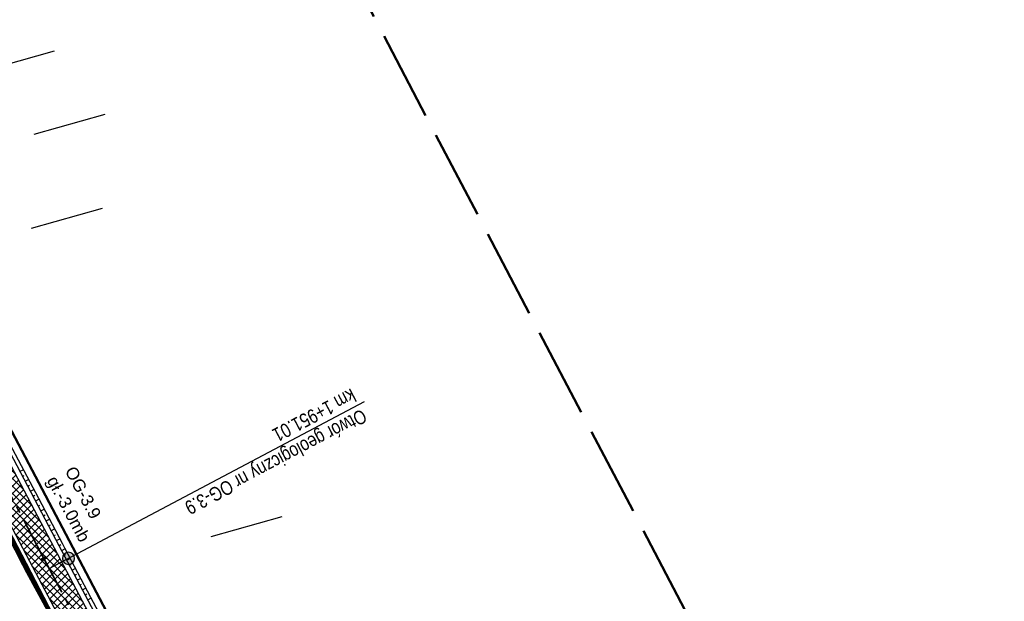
# Model space of a CAD drawing. Header units: metres. Extents: x 7529615 to 7533751, y 5721195 to 5727898.
# Tile 74 of 138: x 7530624 to 7530713, y 5726072 to 5726124. Entities that reach past the tile are written whole.
import ezdxf

# ---------------------------------------------------------------- set-up
doc = ezdxf.new("R2010")
doc.units = ezdxf.units.M
for name, pattern in [('CENTER', [50.8, 31.75, -6.35, 6.35, -6.35]), ('CENTER2', [28.575, 19.05, -3.175, 3.175, -3.175]), ('HIDDEN', [9.525, 6.35, -3.175]), ('L_0_09', [2.5, 2, -0.5])]:
    doc.linetypes.add(name, pattern=pattern)
for name, color, linetype, lineweight, true_color in [('D-hatch-ciag-pieszo-rowerowy', 7, 'Continuous', 13, 0xff9f80), ('D-linia-podzialowa-ZRID', 7, 'Continuous', 50, 0x40ff00), ('D-podzialy-dzialek-etap-III', 7, 'Continuous', 30, 0xff0040), ('zakres-mdcp', 7, 'L_0_09', 50, 0xff05ff)]:
    doc.layers.add(name, color=color, linetype=linetype, lineweight=lineweight, true_color=true_color)
for name, color, linetype, lineweight in [('D-obrzeża', 2, 'Continuous', 30), ('D-otw-geotechniczne-opis', 7, 'Continuous', 30), ('D-oś', 2, 'CENTER', 30), ('D-pas-drogowy', 7, 'HIDDEN', 50)]:
    doc.layers.add(name, color=color, linetype=linetype, lineweight=lineweight)
for name, color, linetype in [('D-otw-geotechniczne', 4, 'Continuous'), ('D-pobocza', 60, 'Continuous'), ('D-skarpa', 2, 'Continuous'), ('D-skarpa-kreskowanie', 2, 'Continuous')]:
    doc.layers.add(name, color=color, linetype=linetype)
doc.layers.add('poprzeczki', color=7, linetype='Continuous', true_color=0x0000c7)
doc.styles.add('2mm08', font='arial.ttf', dxfattribs={"width": 0.8})
doc.styles.add('ARIAL', font='arial.ttf', dxfattribs={"height": 1})

# ---------------------------------------------------------------- blocks, each defined once
blk = doc.blocks.new('AeccTickLine')
at = {"color": 0, "linetype": 'ByBlock', "lineweight": -2}
blk.add_line((0, 1), (0, -1), dxfattribs=at)
blk = doc.blocks.new('otwor')
at = {"layer": 'D-otw-geotechniczne', "lineweight": 25}
h = blk.add_hatch(color=256, dxfattribs=at)
edge = h.paths.add_edge_path()
edge.add_arc((0, 0), 1.16, 0, 360)
blk.add_circle((0, 0), 1.16, dxfattribs=at)

msp = doc.modelspace()

# ---------------------------------------------------------------- hatches: boundary and pattern name
at = {"layer": 'D-hatch-ciag-pieszo-rowerowy'}
h = msp.add_hatch(dxfattribs=at)
h.set_pattern_fill('ANSI37', color=256, scale=0.15, style=0)
h.set_pattern_definition([(45, (0, 0), (-0.33675960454, 0.33675960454), []), (135, (0, 0), (-0.33675960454, -0.33675960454), [])])
edge = h.paths.add_edge_path()
edge.add_line((7530647.02, 5726033.878), (7530649.253, 5726035.002))
edge.add_line((7530649.253, 5726035.002), (7530642.155, 5726049.099))
edge.add_line((7530642.155, 5726049.099), (7530627.426, 5726076.939))
edge.add_line((7530627.426, 5726076.939), (7530607.073, 5726115.582))
edge.add_arc((7530518.595, 5726068.982), 100, 27.77544, 31.71492)
edge.add_line((7530603.662, 5726121.551), (7530600.461, 5726126.731))
edge.add_arc((7530603.013, 5726128.308), 3, 192.02443, 211.71492, ccw=False)
edge.add_line((7530600.079, 5726127.683), (7530597.51, 5726127.266))
edge.add_arc((7530601.915, 5726128.182), 4.5, 191.75206, 211.71492)
edge.add_line((7530598.087, 5726125.817), (7530601.49, 5726120.31))
edge.add_arc((7530516.423, 5726067.74), 100, 27.77544, 31.71492, ccw=False)
edge.add_line((7530604.901, 5726114.341), (7530625.206, 5726075.789))
edge.add_line((7530625.206, 5726075.789), (7530639.927, 5726047.965))
edge.add_line((7530639.927, 5726047.965), (7530647.02, 5726033.878))

# ---------------------------------------------------------------- linework, layer by layer
at = {"layer": 'D-linia-podzialowa-ZRID', "color": 12, "ltscale": 15, "true_color": 0xc70000}
msp.add_lwpolyline([(7530604.239, 5726124.217), (7530605.847, 5726121.63), (7530608.972, 5726116.164), (7530618.114, 5726097.791), (7530651.213, 5726034.96), (7530670.244, 5725998.611), (7530698.075, 5725945.953), (7530716.506, 5725911.305), (7530735.223, 5725875.667), (7530752.504, 5725842.155)], dxfattribs=at)
at = {"layer": 'D-obrzeża'}
for points in [[(7530816.72, 5725716.019), (7530808.345, 5725732.528, 0.004099), (7530806.084, 5725736.896), (7530794.941, 5725757.997), (7530777.714, 5725790.903), (7530751.046, 5725841.385), (7530732.331, 5725876.827), (7530714.412, 5725910.765), (7530696.206, 5725945.269), (7530668.046, 5725998.784), (7530664.91, 5726005.014, 0.00515), (7530662.075, 5726010.504), (7530653.608, 5726026.493, -0.00515), (7530650.772, 5726031.983), (7530642.155, 5726049.099), (7530627.426, 5726076.939), (7530607.073, 5726115.582, 0.017191), (7530603.662, 5726121.551), (7530600.461, 5726126.731, -0.223174), (7530600.17, 5726129.266), (7530602.624, 5726136.556), (7530601.532, 5726138.658)], [(7530597.423, 5726127.912, 0.123992), (7530598.087, 5726125.817), (7530601.49, 5726120.31, -0.017191), (7530604.901, 5726114.341), (7530625.206, 5726075.789), (7530639.927, 5726047.965), (7530648.54, 5726030.859, 0.00515), (7530651.375, 5726025.369), (7530659.842, 5726009.38, -0.00515), (7530662.677, 5726003.89), (7530665.83, 5725997.628), (7530693.994, 5725944.104), (7530712.201, 5725909.598), (7530730.12, 5725875.66), (7530748.836, 5725840.217), (7530775.501, 5725789.739), (7530792.729, 5725756.833), (7530803.873, 5725735.729, -0.004099), (7530806.134, 5725731.361), (7530819.007, 5725705.983)]]:
    msp.add_lwpolyline(points, format="xyb", dxfattribs=at)
at = {"layer": 'D-otw-geotechniczne-opis', "linetype": 'Continuous'}
msp.add_line((7530626.973, 5726075.122), (7530655.217, 5726090.066), dxfattribs=at)
at = {"layer": 'D-oś', "linetype": 'CENTER2', "lineweight": 35, "ltscale": 0.2}
msp.add_lwpolyline([(7530599.583, 5726125.774), (7530602.576, 5726120.93, -0.017191), (7530605.987, 5726114.962), (7530626.316, 5726076.364), (7530641.041, 5726048.532), (7530649.656, 5726031.421, 0.00515), (7530652.491, 5726025.931), (7530660.958, 5726009.942, -0.00515), (7530663.794, 5726004.452), (7530663.794, 5726004.452), (7530666.938, 5725998.206), (7530695.1, 5725944.687), (7530713.306, 5725910.181), (7530731.225, 5725876.244), (7530749.941, 5725840.801)], format="xyb", dxfattribs=at)
at = {"layer": 'D-pas-drogowy', "ltscale": 0.2, "flags": 128}
msp.add_lwpolyline([(7531633.019, 5724182.834, 0.4, 0.4, 0), (7531617.559, 5724211.608, 0.4, 0.4, 0), (7531566.784, 5724302.736, 0.4, 0.4, 0), (7531538.419, 5724356.47, 0.4, 0.4, 0), (7531526.32, 5724379.39, 0.4, 0.4, 0), (7531516.102, 5724393.607, 0.4, 0.4, 0.001485), (7531513.78, 5724396.838, 0.4, 0.4, 0), (7531501.87, 5724413.41, 0.4, 0.4, 0), (7531474.926, 5724464.508, 0.4, 0.4, 0), (7531446.2, 5724518.992, 0.4, 0.4, 0), (7531424.962, 5724559.262, 0.4, 0.4, 0), (7531398.444, 5724609.566, 0.4, 0.4, 0), (7531379.647, 5724645.216, 0.4, 0.4, 0), (7531365.23, 5724672.56, 0.4, 0.4, 0), (7531341.306, 5724717.915, 0.4, 0.4, 0), (7531312.9, 5724771.789, 0.4, 0.4, 0), (7531292.591, 5724810.307, 0.4, 0.4, 0), (7531259.392, 5724873.271, 0.4, 0.4, 0), (7531233.74, 5724921.923, 0.4, 0.4, 0), (7531203.073, 5724980.092, 0.4, 0.4, 0), (7531173.471, 5725036.225, 0.4, 0.4, 0), (7531168.27, 5725046.09, 0.4, 0.4, 0), (7531172.29, 5725062.58, 0.4, 0.4, 0), (7531166.31, 5725074.58, 0.4, 0.4, 0), (7531150.32, 5725079.6, 0.4, 0.4, 0), (7531141.5, 5725096.43, 0.4, 0.4, 0), (7531109.312, 5725157.814, 0.4, 0.4, 0), (7531086.641, 5725201.048, 0.4, 0.4, 0), (7531059.198, 5725253.384, 0.4, 0.4, 0), (7531028.207, 5725312.489, 0.4, 0.4, 0), (7530999.105, 5725367.99, 0.4, 0.4, 0), (7530956.248, 5725449.725, 0.4, 0.4, 0), (7530924.398, 5725510.464, 0.4, 0.4, 0), (7530897.51, 5725561.74, 0.4, 0.4, 0), (7530894.46, 5725566.14, 0.4, 0.4, 0), (7530892.16, 5725570.49, 0.4, 0.4, 0), (7530869.363, 5725613.307, 0.4, 0.4, 0), (7530861.694, 5725627.705, 0.4, 0.4, 0), (7530852.74, 5725644.52, 0.4, 0.4, 0), (7530831.51, 5725684.2, 0.4, 0.4, 0), (7530811.13, 5725722.52, 0.4, 0.4, 0), (7530792.348, 5725757.941, 0.4, 0.4, 0), (7530768.03, 5725803.8, 0.4, 0.4, 0), (7530748.769, 5725840.179, 0.4, 0.4, 0), (7530727.7, 5725879.97, 0.4, 0.4, 0), (7530712.098, 5725909.545, 0.4, 0.4, 0), (7530693.644, 5725944.645, 0.4, 0.4, 0), (7530665.702, 5725997.539, 0.4, 0.4, 0), (7530641.76, 5726042.88, 0.4, 0.4, 0), (7530616.5, 5726091.48, 0.4, 0.4, 0), (7530604.628, 5726114.32, 0.4, 0.4, -0.007763), (7530602.5, 5726118.43, 0.4, 0.4, 0), (7530603.992, 5726123.395, 0.4, 0.4, 0), (7530606.53, 5726131.84, 0.4, 0.4, 0), (7530603.27, 5726136.83, 0.4, 0.4, 0), (7530593.776, 5726151.369, 0.4, 0.4, 0), (7530590.203, 5726156.84, 0.4, 0.4, 0), (7530583.3, 5726167.41, 0.4, 0.4, 0), (7530580.578, 5726170.428, 0.4, 0.4, 0), (7530575.85, 5726175.67, 0.4, 0.4, 0), (7530569.01, 5726186.66, 0.4, 0.4, 0), (7530562.555, 5726199.189, 0.4, 0.4, 0), (7530555.67, 5726211.39, 0.4, 0.4, 0), (7530548.29, 5726224.23, 0.4, 0.4, 0), (7530540.58, 5726237.71, 0.4, 0.4, 0), (7530532.68, 5726252.65, 0.4, 0.4, 0), (7530524.06, 5726269.35, 0.4, 0.4, 0), (7530502.82, 5726309.91, 0.4, 0.4, 0), (7530488.83, 5726336.63, 0.4, 0.4, 0), (7530466.03, 5726380.16, 0.4, 0.4, 0), (7530438.47, 5726432.77, 0.4, 0.4, 0), (7530424.53, 5726459.09, 0.4, 0.4, 0), (7530401.63, 5726502.97, 0.4, 0.4, 0), (7530383.38, 5726538.06, 0.4, 0.4, 0), (7530353.97, 5726593.52, 0.4, 0.4, 0), (7530338.47, 5726622.74, 0.4, 0.4, 0), (7530322.01, 5726653.88, 0.4, 0.4, 0), (7530297.54, 5726700.33, 0.4, 0.4, 0), (7530287.38, 5726719.6, 0.4, 0.4, 0), (7530285.95, 5726722.316, 0.4, 0.4, 0), (7530280.26, 5726733.12, 0.4, 0.4, 0), (7530266.73, 5726758.74, 0.4, 0.4, 0), (7530260.42, 5726770.47, 0.4, 0.4, 0), (7530253.25, 5726783.82, 0.4, 0.4, 0), (7530244.95, 5726799.33, 0.4, 0.4, 0), (7530239.39, 5726808.49, 0.4, 0.4, 0), (7530238.29, 5726807.9, 0.4, 0.4, 0), (7530218.11, 5726850.67, 0.4, 0.4, 0), (7530175.907, 5726928.168, 0.4, 0.4, 0), (7530096.68, 5727076.15, 0.4, 0.4, 0), (7530094.68, 5727079.89, 0.4, 0.4, 0), (7530064.597, 5727135.523, 0.4, 0.4, 0), (7530046.731, 5727168.892, 0.4, 0.4, 0), (7530025.803, 5727208.461, 0.4, 0.4, 0), (7530012.847, 5727232.979, 0.4, 0.4, 0), (7529994.15, 5727268.45, 0.4, 0.4, 0), (7529981.671, 5727291.93, 0.4, 0.4, 0), (7529949.89, 5727351.73, 0.4, 0.4, 0), (7529924.75, 5727399.03, 0.4, 0.4, 0), (7529915.516, 5727417.1, 0.4, 0.4, 0), (7529885.83, 5727475.19, 0.4, 0.4, 0), (7529862.56, 5727519.97, 0.4, 0.4, 0), (7529852.985, 5727538.191, 0.4, 0.4, 0), (7529836.513, 5727569.511, 0.4, 0.4, 0), (7529815.369, 5727609.141, 0.4, 0.4, 0), (7529792.795, 5727651.247, 0.4, 0.4, 0), (7529774.199, 5727685.858, 0.4, 0.4, 0), (7529746.966, 5727736.059, 0.4, 0.4, 0), (7529733.92, 5727757.62, 0.4, 0.4, 0), (7529708.607, 5727806.389, 0.4, 0.4, 0), (7529688.492, 5727796.345, 0.4, 0.4, 0), (7529723.55, 5727729.88, 0.4, 0.4, 0), (7529725.42, 5727730.2, 0.4, 0.4, 0), (7529735.38, 5727711.28, 0.4, 0.4, 0), (7529739.21, 5727707.77, 0.4, 0.4, 0), (7529753.31, 5727681.13, 0.4, 0.4, 0), (7529755.178, 5727682.114, 0.4, 0.4, 0), (7529792.102, 5727611.923, 0.4, 0.4, 0), (7529811.741, 5727574.662, 0.4, 0.4, 0), (7529835.194, 5727530.193, 0.4, 0.4, 0), (7529857.56, 5727487.787, 0.4, 0.4, 0), (7529875.155, 5727454.426, 0.4, 0.4, 0), (7529890.63, 5727425.131, 0.4, 0.4, 0), (7529900.671, 5727406.159, 0.4, 0.4, 0), (7529953.284, 5727306.747, 0.4, 0.4, 0), (7529983.208, 5727250.207, 0.4, 0.4, 0), (7530015.379, 5727189.42, 0.4, 0.4, 0), (7530062.319, 5727099.625, 0.4, 0.4, 0), (7530100.06, 5727027.16, 0.4, 0.4, 0), (7530105.06, 5727018.32, 0.4, 0.4, 0), (7530143.175, 5726945.066, 0.4, 0.4, 0), (7530170.547, 5726892.961, 0.4, 0.4, 0), (7530195.92, 5726850.75, 0.4, 0.4, 0), (7530194.71, 5726849.15, 0.4, 0.4, 0), (7530197.22, 5726845.06, 0.4, 0.4, 0), (7530254.03, 5726738.21, 0.4, 0.4, 0), (7530261.371, 5726724.163, 0.4, 0.4, 0), (7530281.54, 5726685.57, 0.4, 0.4, 0), (7530289.214, 5726671.967, 0.4, 0.4, 0), (7530300.51, 5726651.778, 0.4, 0.4, 0), (7530303.939, 5726645.168, 0.4, 0.4, 0), (7530334.708, 5726583.665, 0.4, 0.4, 0), (7530397.759, 5726458.5, 0.4, 0.4, 0), (7530450.41, 5726357.28, 0.4, 0.4, 0), (7530482.4, 5726303.41, 0.4, 0.4, 0), (7530483.688, 5726301.003, 0.4, 0.4, 0), (7530491.35, 5726283.94, 0.4, 0.4, 0), (7530512.67, 5726243.78, 0.4, 0.4, 0), (7530529.43, 5726209.46, 0.4, 0.4, 0), (7530571.29, 5726130.56, 0.4, 0.4, 0), (7530581.28, 5726107.21, 0.4, 0.4, 0), (7530591.16, 5726088.44, 0.4, 0.4, 0), (7530597.42, 5726080.68, 0.4, 0.4, 0), (7530607.21, 5726063.51, 0.4, 0.4, 0), (7530610.82, 5726061.93, 0.4, 0.4, 0), (7530634.935, 5726016.147, 0.4, 0.4, 0), (7530642.914, 5726001.078, 0.4, 0.4, 0), (7530695.12, 5725902.09, 0.4, 0.4, 0), (7530708.718, 5725876.303, 0.4, 0.4, 0), (7530755.54, 5725787.51, 0.4, 0.4, 0), (7530802.56, 5725694.925, 0.4, 0.4, 0), (7530840.085, 5725624.059, 0.4, 0.4, 0), (7530865.243, 5725577.494, 0.4, 0.4, 0), (7530914.557, 5725484.684, 0.4, 0.4, 0), (7530964.182, 5725390.836, 0.4, 0.4, 0), (7531008.007, 5725307.954, 0.4, 0.4, 0), (7531059.253, 5725211.041, 0.4, 0.4, 0), (7531127.66, 5725081.67, 0.4, 0.4, 0), (7531345.12, 5724669.94, 0.4, 0.4, 0), (7531388.464, 5724586.93, 0.4, 0.4, 0), (7531412.35, 5724541.183, 0.4, 0.4, 0), (7531482.09, 5724407.62, 0.4, 0.4, 0), (7531504.02, 5724366.79, 0.4, 0.4, 0), (7531519.374, 5724337.52, 0.4, 0.4, 0), (7531563.749, 5724252.932, 0.4, 0.4, 0), (7531602.175, 5724179.681, 0.4, 0.4, 0), (7531619.177, 5724147.204, 0.4, 0.4, 0), (7531625.038, 5724135.635, 0.4, 0.4, 0), (7531656.796, 5724073.316, 0.4, 0.4, 0), (7531675.12, 5724037.36, 0.4, 0.4, 0), (7531682.71, 5724022.92, 0.4, 0.4, 0), (7531705.565, 5723979.811, 0.4, 0.4, 0), (7531736.606, 5723921.262, 0.4, 0.4, 0), (7531750.46, 5723895.13, 0.4, 0.4, 0), (7531740.77, 5723886.56, 0.4, 0.4, 0), (7531732.86, 5723885, 0.4, 0.4, 0), (7531722.18, 5723887.77, 0.4, 0.4, 0), (7531729.87, 5723862.17, 0.4, 0.4, 0), (7531742.92, 5723861.93, 0.4, 0.4, 0), (7531763.71, 5723859.52, 0.4, 0.4, 0), (7531768.42, 5723854.12, 0.4, 0.4, 0), (7531787.42, 5723817.97, 0.4, 0.4, 0), (7531795.57, 5723809.82, 0.4, 0.4, 0), (7531816.347, 5723819.85, 0.4, 0.4, 0), (7531816.347, 5723819.85, 0.4, 0.4, 0), (7531805.06, 5723843.23, 0.4, 0.4, 0), (7531803.61, 5723886.23, 0.4, 0.4, 0), (7531803.61, 5723886.23, 0.4, 0.4, 0), (7531780.08, 5723929.25, 0.4, 0.4, 0), (7531758.69, 5723936.76, 0.4, 0.4, 0), (7531749.359, 5723946.412, 0.4, 0.4, 0), (7531742.71, 5723953.29, 0.4, 0.4, 0), (7531735.177, 5723967.878, 0.4, 0.4, 0), (7531722.37, 5723992.68, 0.4, 0.4, 0), (7531705.042, 5724030.886, 0.4, 0.4, 0), (7531699.47, 5724043.17, 0.4, 0.4, 0), (7531692.69, 5724058.11, 0.4, 0.4, 0), (7531679.672, 5724084.017, 0.4, 0.4, 0), (7531674.55, 5724094.21, 0.4, 0.4, 0), (7531666.633, 5724114.003, 0.4, 0.4, 0), (7531649, 5724153.82, 0.4, 0.4, 0), (7531641.49, 5724149.34, 0.4, 0.4, 0), (7531626.04, 5724179.34, 0.4, 0.4, 0), (7531633.03, 5724182.84, 0, 0, 0)], format="xyseb", dxfattribs=at)
at = {"layer": 'D-pobocza'}
for points in [[(7530817.069, 5725716.434), (7530808.787, 5725732.762, 0.004099), (7530806.526, 5725737.13), (7530795.384, 5725758.23), (7530778.156, 5725791.136), (7530751.489, 5725841.618), (7530732.773, 5725877.061), (7530714.854, 5725910.998), (7530696.648, 5725945.502), (7530668.49, 5725999.015), (7530665.357, 5726005.239, 0.00515), (7530662.521, 5726010.729), (7530654.054, 5726026.718, -0.00515), (7530651.219, 5726032.208), (7530642.601, 5726049.326), (7530627.87, 5726077.169), (7530607.515, 5726115.815, 0.017191), (7530604.087, 5726121.814), (7530600.886, 5726126.994, -0.095206), (7530600.551, 5726127.876)], [(7530602.007, 5726118.49, -0.012618), (7530604.459, 5726114.108), (7530624.762, 5726075.559), (7530639.482, 5726047.738), (7530648.093, 5726030.634, 0.00515), (7530650.928, 5726025.144), (7530659.395, 5726009.155, -0.00515), (7530662.231, 5726003.665), (7530665.386, 5725997.397), (7530693.552, 5725943.871), (7530711.758, 5725909.365), (7530729.678, 5725875.427), (7530748.394, 5725839.984), (7530775.058, 5725789.507), (7530792.286, 5725756.601), (7530803.431, 5725735.496, -0.004099), (7530805.692, 5725731.127), (7530814.621, 5725713.526)]]:
    msp.add_lwpolyline(points, format="xyb", dxfattribs=at)
at = {"layer": 'D-podzialy-dzialek-etap-III'}
for points in [[(7530621.089, 5726119.69), (7530627.448, 5726121.49)], [(7530625.613, 5726114.012), (7530631.973, 5726115.812)], [(7530625.372, 5726105.589), (7530631.731, 5726107.389)], [(7530641.471, 5726077.991), (7530647.83, 5726079.791)]]:
    msp.add_lwpolyline(points, dxfattribs=at)
at = {"layer": 'D-skarpa', "linetype": 'Continuous'}
for points in [[(7530618.947, 5726094.644), (7530626.008, 5726081.41), (7530628.152, 5726077.331), (7530628.328, 5726076.985), (7530630.651, 5726072.558), (7530633.021, 5726068.155)], [(7530622.453, 5726079.538), (7530624.562, 5726075.44), (7530624.741, 5726075.087), (7530627.149, 5726070.705)]]:
    msp.add_lwpolyline(points, dxfattribs=at)
at = {"layer": 'D-skarpa-kreskowanie', "linetype": 'Continuous'}
for p, q in [((7530624.362, 5726083.829, 107.874), (7530624.639, 5726083.975, 107.665)), ((7530624.595, 5726083.387, 107.875), (7530624.735, 5726083.46, 107.77)), ((7530624.828, 5726082.944, 107.877), (7530625.11, 5726083.093, 107.664)), ((7530625.061, 5726082.502, 107.878), (7530625.203, 5726082.577, 107.771)), ((7530625.294, 5726082.059, 107.88), (7530625.58, 5726082.21, 107.664)), ((7530625.527, 5726081.617, 107.882), (7530625.671, 5726081.693, 107.773)), ((7530625.76, 5726081.175, 107.883), (7530626.051, 5726081.328, 107.664)), ((7530625.993, 5726080.732, 107.885), (7530626.138, 5726080.809, 107.775)), ((7530626.226, 5726080.29, 107.886), (7530626.516, 5726080.443, 107.668)), ((7530626.459, 5726079.848, 107.888), (7530626.604, 5726079.924, 107.779)), ((7530626.692, 5726079.405, 107.889), (7530626.981, 5726079.557, 107.672)), ((7530626.925, 5726078.963, 107.891), (7530627.069, 5726079.039, 107.782)), ((7530627.158, 5726078.52, 107.893), (7530627.446, 5726078.672, 107.675)), ((7530627.391, 5726078.078, 107.894), (7530627.535, 5726078.154, 107.786)), ((7530627.624, 5726077.636, 107.896), (7530627.912, 5726077.787, 107.679)), ((7530627.857, 5726077.193, 107.897), (7530628.001, 5726077.269, 107.789)), ((7530628.091, 5726076.751, 107.899), (7530628.373, 5726076.9, 107.686)), ((7530624.517, 5726076.025, 107.766), (7530624.416, 5726075.972, 107.69)), ((7530624.75, 5726075.582, 107.767), (7530624.544, 5726075.474, 107.613)), ((7530628.325, 5726076.309, 107.901), (7530628.465, 5726076.383, 107.795)), ((7530628.559, 5726075.867, 107.902), (7530628.837, 5726076.015, 107.692)), ((7530624.984, 5726075.14, 107.769), (7530624.878, 5726075.085, 107.69)), ((7530625.217, 5726074.698, 107.771), (7530625.014, 5726074.591, 107.617)), ((7530628.792, 5726075.425, 107.904), (7530628.931, 5726075.499, 107.799)), ((7530629.026, 5726074.983, 107.905), (7530629.302, 5726075.129, 107.697)), ((7530625.451, 5726074.256, 107.772), (7530625.353, 5726074.204, 107.698)), ((7530625.685, 5726073.814, 107.774), (7530625.496, 5726073.714, 107.631)), ((7530629.26, 5726074.541, 107.907), (7530629.397, 5726074.614, 107.804)), ((7530629.494, 5726074.099, 107.909), (7530629.767, 5726074.244, 107.703)), ((7530625.919, 5726073.372, 107.775), (7530625.828, 5726073.324, 107.706)), ((7530626.153, 5726072.931, 107.777), (7530625.977, 5726072.838, 107.644)), ((7530629.728, 5726073.658, 107.91), (7530629.863, 5726073.729, 107.808)), ((7530629.962, 5726073.216, 107.912), (7530630.231, 5726073.358, 107.708)), ((7530626.387, 5726072.489, 107.778), (7530626.302, 5726072.444, 107.715)), ((7530630.195, 5726072.774, 107.913), (7530630.329, 5726072.845, 107.812)), ((7530630.429, 5726072.332, 107.915), (7530630.697, 5726072.473, 107.713))]:
    msp.add_line(p, q, dxfattribs=at)
at = {"layer": 'zakres-mdcp', "color": 202, "lineweight": 50, "ltscale": 4, "flags": 128}
msp.add_lwpolyline([(7531758.716, 5723850.032), (7531728.332, 5723851.794), (7531693.814, 5723894.136), (7531508.569, 5724248.602), (7531193.64, 5724847.394), (7530844.997, 5725516.068), (7530405.871, 5726335.327), (7530096.993, 5726929.301), (7529784.459, 5727520.373), (7529614.644, 5727842.41), (7529717.957, 5727897.667), (7529956.258, 5727449.278), (7530409.857, 5726589.568), (7530617.799, 5726197.499), (7530696.376, 5726240.903), (7530727.021, 5726177.862), (7530650.299, 5726135.481), (7530758.301, 5725929.636), (7531064.675, 5725351.856), (7531385.887, 5724741.515), (7531581.6, 5724370.323), (7531686.001, 5724174.745), (7531797.117, 5723955.134), (7531838.087, 5723957.501), (7531858.457, 5723931.987), (7531819.328, 5723892.549), (7531820.891, 5723857.614), (7531768.235, 5723832.41), (7531758.716, 5723850.032)], dxfattribs=at)

# ---------------------------------------------------------------- block references
at = {"layer": 'D-otw-geotechniczne', "lineweight": 25, "xscale": -0.4687499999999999, "yscale": 0.4687499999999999, "zscale": 0.4687499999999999, "rotation": 309.871563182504}
msp.add_blockref('otwor', (7530628.7, 5726076.036), dxfattribs=at)
at = {"layer": 'poprzeczki', "color": 2, "linetype": 'Continuous', "lineweight": 60, "xscale": 0.25, "yscale": 0.25, "zscale": 0.25, "rotation": 297.8823348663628}
msp.add_blockref('AeccTickLine', (7530626.499, 5726076.018), dxfattribs=at)

# ---------------------------------------------------------------- texts
at = {"layer": 'D-otw-geotechniczne', "linetype": 'Continuous', "insert": (7530629.309, 5726084.405), "char_height": 1.1, "attachment_point": 1, "rotation": 298, "style": 'ARIAL'}
msp.add_mtext_dynamic_manual_height_columns('OG-3.9\\Pgł.-3.0mb', width=9.91454, gutter_width=6, heights=[0], dxfattribs=at)
at = {"layer": 'D-otw-geotechniczne-opis', "linetype": 'Continuous', "insert": (7530654.775, 5726089.832), "char_height": 1.25, "attachment_point": 4, "rotation": 207.88233, "style": '2mm08'}
msp.add_mtext('Otwór geologiczny nr OG-3.9\\Pkm 1+951.01', dxfattribs=at)

doc.saveas('drawing.dxf')
